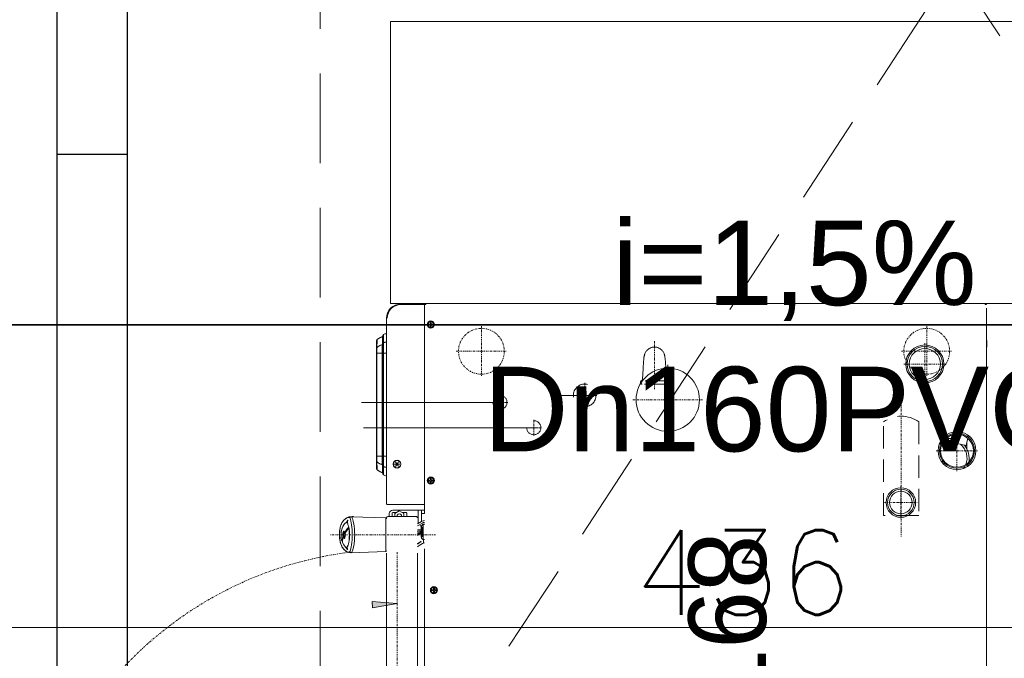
# Model space of a CAD drawing. Header units: millimetres. Extents: x -740 to 33545, y 5178 to 22494.
# Tile 79 of 250: x 9048 to 9187, y 10445 to 10535. Entities that reach past the tile are written whole.
import ezdxf

# ---------------------------------------------------------------- set-up
doc = ezdxf.new("R2010")
doc.units = ezdxf.units.MM
doc.header["$MEASUREMENT"] = 0
for name, pattern in [('DASHDOT2', [0.5, 0.25, -0.125, 0, -0.125]), ('DASHED', [19.05, 12.7, -6.35]), ('DIVIDE2', [0.625, 0.25, -0.125, 0, -0.125, 0, -0.125]), ('HIDDEN2', [4.7625, 3.175, -1.5875])]:
    doc.linetypes.add(name, pattern=pattern)
doc.layers.get('Defpoints').update_dxf_attribs({"color": 252})
for name, color, linetype, lineweight in [('_IS_EKO_KS_opis', 7, 'Continuous', 15), ('_IS_EKO_KS_podposadzkowa', 86, 'Continuous', 35), ('A_wyposaĹĽenie', 252, 'Continuous', 9), ('mebelki', 252, 'Continuous', 9), ('wymiarowanie', 252, 'Continuous', 9)]:
    doc.layers.add(name, color=color, linetype=linetype, lineweight=lineweight)
doc.layers.add('TECHNOLOGIA KUCHNI', color=252, linetype='Continuous')
doc.layers.add('Wymiary mebli mm', color=252, linetype='Continuous')
doc.styles.add('Arial_1', font='arial.ttf')
doc.styles.add('styl2', font='simplex.shx')
doc.dimstyles.new('Skala 1-50', dxfattribs={"dimtxt": 12, "dimasz": 5, "dimexe": 1, "dimexo": 1, "dimgap": 1.5, "dimtad": 1, "dimdec": 1, "dimrnd": 0.5, "dimtxsty": 'styl2', "dimblk": 'ARCHTICK', "dimcen": 5, "dimadec": 0, "dimazin": 0, "dimtfac": 1, "dimtdec": 1, "dimtmove": 1, "dimatfit": 3, "dimldrblk": 'ARCHTICK', "dimfxl": 0, "dimlwd": -1, "dimlwe": -1, "dimarcsym": 0})
doc.dimstyles.new('Wymiary elementĂłw w mm', dxfattribs={"dimscale": 0.5, "dimtxt": 14, "dimasz": 20, "dimexe": 0, "dimexo": 1, "dimgap": 3, "dimtad": 1, "dimdec": 0, "dimlfac": 10, "dimtxsty": 'Standard', "dimblk": 'OBLIQUE', "dimcen": 5, "dimse1": 1, "dimse2": 1, "dimsd1": 1, "dimsd2": 1, "dimclrd": 256, "dimclre": 256, "dimclrt": 252, "dimadec": 0, "dimazin": 0, "dimtfac": 1, "dimtdec": 0, "dimtmove": 0, "dimatfit": 3, "dimldrblk": 'OBLIQUE', "dimfxl": 0, "dimlwd": -1, "dimlwe": -1, "dimarcsym": 0})

# ---------------------------------------------------------------- blocks, each defined once
blk = doc.blocks.new('*D1124')
at = {"layer": 'Defpoints', "color": 0}
for p in [(7617.6, 413.62), (7707.3, 413.62), (7707.3, 403.98)]:
    blk.add_point(p, dxfattribs=at)
at = {"layer": 'Wymiary mebli mm', "color": 252, "insert": (7662.45, 410.98), "char_height": 11, "attachment_point": 5}
blk.add_mtext('897', dxfattribs=at)
blk = doc.blocks.new('_Oblique')
at = {"color": 0, "linetype": 'ByBlock', "lineweight": -2}
blk.add_line((-0.5, -0.5), (0.5, 0.5), dxfattribs=at)
blk = doc.blocks.new('*D1125')
at = {"layer": 'Defpoints', "color": 0}
for p in [(7707.3, 447.67), (7650.96, 362.69), (7700.26, 362.69)]:
    blk.add_point(p, dxfattribs=at)
at = {"layer": 'Wymiary mebli mm', "color": 252, "insert": (7693.26, 405.18), "char_height": 11, "attachment_point": 5, "rotation": 90}
blk.add_mtext('850', dxfattribs=at)
blk = doc.blocks.new('_ArchTick')
at = {"color": 0, "linetype": 'ByBlock', "const_width": 0.15}
blk.add_lwpolyline([(-0.5, -0.5), (0.5, 0.5)], dxfattribs=at)
blk = doc.blocks.new('*D2199')
at = {"layer": 'Defpoints', "color": 0}
for p in [(8932.19, 10460.6), (9368.19, 10460.6), (9368.19, 10449.07)]:
    blk.add_point(p, dxfattribs=at)
at = {"layer": 'wymiarowanie', "color": 0}
for p, q in [((8932.19, 10454.07), (8932.19, 10448.07)), ((9368.19, 10454.07), (9368.19, 10448.07)), ((8932.19, 10449.07), (9368.19, 10449.07))]:
    blk.add_line(p, q, dxfattribs=at)
at = {"layer": 'wymiarowanie', "color": 0, "xscale": 5, "yscale": 5, "zscale": 5, "rotation": 180}
blk.add_blockref('_ArchTick', (8932.19, 10449.07), dxfattribs=at)
at = {"layer": 'wymiarowanie', "color": 0, "xscale": 5, "yscale": 5, "zscale": 5}
blk.add_blockref('_ArchTick', (9368.19, 10449.07), dxfattribs=at)
at = {"layer": 'wymiarowanie', "color": 0, "insert": (9150.19, 10456.87), "char_height": 12, "attachment_point": 5, "style": 'styl2'}
blk.add_mtext('436', dxfattribs=at)
blk = doc.blocks.new('ADWSAFSGDG')
at = {"layer": 'TECHNOLOGIA KUCHNI', "linetype": 'Continuous', "lineweight": 13}
blk.add_hatch(color=8, dxfattribs=at).paths.add_polyline_path([(7660.18, 364.23), (7660.78, 360.75), (7659.87, 360.71)])
at = {"layer": 'TECHNOLOGIA KUCHNI', "color": 8, "linetype": 'Continuous', "lineweight": 13}
for p, q in [((7617.78, 447.67), (7617.6, 447.67)), ((7617.6, 447.67), (7617.6, 409.63)), ((7617.78, 447.85), (7617.78, 447.67)), ((7618.28, 447.85), (7664.14, 447.85)), ((7618.28, 447.85), (7664.14, 447.85)), ((7622.78, 447.85), (7707.12, 447.85)), ((7628.42, 446.56), (7628.18, 446.56)), ((7628.18, 446.56), (7628.18, 446.44)), ((7628.42, 446.44), (7628.18, 446.44)), ((7628.42, 446.8), (7628.42, 446.56)), ((7628.54, 446.8), (7628.42, 446.8)), ((7628.42, 446.44), (7628.42, 446.2)), ((7628.42, 446.2), (7628.54, 446.2)), ((7628.54, 446.56), (7628.54, 446.8)), ((7628.78, 446.56), (7628.54, 446.56)), ((7628.54, 446.44), (7628.78, 446.44)), ((7628.54, 446.2), (7628.54, 446.44)), ((7628.78, 446.44), (7628.78, 446.56)), ((7636.34, 445.26), (7636.55, 445.21)), ((7636.72, 445.18), (7637.77, 444.95)), ((7638.22, 445.06), (7637.24, 445.06)), ((7637.29, 442.8), (7637.77, 444.95)), ((7637.9, 444.86), (7637.72, 444.73)), ((7637.93, 444.88), (7637.75, 444.88)), ((7637.75, 444.86), (7637.89, 444.86)), ((7635.86, 443.12), (7636.08, 443.07)), ((7636.24, 443.04), (7637.29, 442.8)), ((7639.97, 441.64), (7640.1, 441.49)), ((7640.27, 441.9), (7640.4, 441.75)), ((7617.6, 368.3), (7617.6, 439.67)), ((7617.6, 368.8), (7617.6, 413.62)), ((7630.65, 392.11), (7630.65, 386.34)), ((7617.6, 368.8), (7617.6, 390.34)), ((7617.6, 368.8), (7617.6, 390.32)), ((7630.65, 388.59), (7630.65, 386.32)), ((7635.24, 384.23), (7635.24, 359.46)), ((7635.24, 384.23), (7635.24, 359.92)), ((7631.64, 379.43), (7631.64, 359.18)), ((7631.64, 379.43), (7631.64, 359.18)), ((7620.3, 369.09), (7620.3, 368.97)), ((7620.54, 369.09), (7620.3, 369.09)), ((7620.54, 368.97), (7620.3, 368.97)), ((7620.54, 369.32), (7620.54, 369.09)), ((7620.65, 369.32), (7620.54, 369.32)), ((7620.54, 368.97), (7620.54, 368.73)), ((7620.65, 369.09), (7620.65, 369.32)), ((7620.89, 369.09), (7620.65, 369.09)), ((7620.65, 368.73), (7620.65, 368.97)), ((7620.65, 368.97), (7620.89, 368.97)), ((7620.89, 368.97), (7620.89, 369.09)), ((7642.68, 369.09), (7642.44, 369.09)), ((7642.44, 369.09), (7642.44, 368.97)), ((7642.68, 368.97), (7642.44, 368.97)), ((7642.8, 369.32), (7642.68, 369.32)), ((7642.68, 369.32), (7642.68, 369.09)), ((7642.68, 368.97), (7642.68, 368.73)), ((7642.8, 369.09), (7642.8, 369.32)), ((7643.04, 369.09), (7642.8, 369.09)), ((7642.8, 368.97), (7643.04, 368.97)), ((7642.8, 368.73), (7642.8, 368.97)), ((7643.04, 368.97), (7643.04, 369.09)), ((7658.23, 369.52), (7657.99, 369.52)), ((7657.99, 369.52), (7657.99, 369.4)), ((7658.23, 369.4), (7657.99, 369.4)), ((7658.35, 369.76), (7658.23, 369.76)), ((7658.23, 369.76), (7658.23, 369.52)), ((7658.23, 369.4), (7658.23, 369.17)), ((7658.23, 369.17), (7658.35, 369.17)), ((7658.35, 369.52), (7658.35, 369.76)), ((7658.59, 369.52), (7658.35, 369.52)), ((7658.35, 369.4), (7658.59, 369.4)), ((7658.35, 369.17), (7658.35, 369.4)), ((7658.59, 369.4), (7658.59, 369.52)), ((7617.6, 368.3), (7617.78, 368.3)), ((7617.7, 364.73), (7617.7, 368.12)), ((7617.78, 368.12), (7617.7, 368.12)), ((7617.78, 368.11), (7617.7, 368.11)), ((7617.78, 368.3), (7617.78, 368.12)), ((7647.43, 368.12), (7617.78, 368.12)), ((7617.78, 368.11), (7617.78, 368.12)), ((7646.13, 368.11), (7617.78, 368.11)), ((7617.78, 364.77), (7617.78, 368.11)), ((7618.98, 368.12), (7618.98, 368.11)), ((7620.54, 368.73), (7620.65, 368.73)), ((7642.68, 368.73), (7642.8, 368.73)), ((7646.13, 368.11), (7646.13, 368.12)), ((7646.13, 362.91), (7646.13, 368.11)), ((7646.93, 368.12), (7646.93, 367.72)), ((7648.55, 367.72), (7646.93, 367.72)), ((7646.93, 363.63), (7646.93, 367.72)), ((7647.43, 368.12), (7647.43, 367.72)), ((7648.89, 367.12), (7648.55, 367.72)), ((7649.18, 367.12), (7648.76, 367.84)), ((7648.96, 367.92), (7648.96, 368.12)), ((7651.09, 367.92), (7648.96, 367.92)), ((7648.99, 367.45), (7649.36, 367.67)), ((7649.38, 367.85), (7649.39, 367.86)), ((7649.4, 367.87), (7650.65, 367.87)), ((7649.4, 367.87), (7649.4, 367.82)), ((7649.55, 367.65), (7649.55, 367.64)), ((7649.76, 367.63), (7649.68, 367.64)), ((7649.74, 367.63), (7649.74, 367.12)), ((7649.89, 367.63), (7649.9, 367.63)), ((7649.89, 367.63), (7649.9, 367.63)), ((7649.89, 367.63), (7649.89, 367.12)), ((7649.9, 367.63), (7649.9, 367.27)), ((7650.15, 367.63), (7650.05, 367.63)), ((7650.05, 367.63), (7650.05, 367.53)), ((7650.05, 367.53), (7650.16, 367.53)), ((7650.23, 367.65), (7650.12, 367.64)), ((7650.15, 367.63), (7650.29, 367.63)), ((7650.15, 367.63), (7650.15, 367.12)), ((7650.25, 367.56), (7650.25, 367.52)), ((7650.25, 367.52), (7650.25, 367.55)), ((7650.25, 367.12), (7650.25, 367.52)), ((7650.29, 367.63), (7650.33, 367.63)), ((7650.34, 367.62), (7650.35, 367.62)), ((7650.35, 367.62), (7650.42, 367.63)), ((7650.35, 367.62), (7650.35, 367.62)), ((7650.37, 367.63), (7650.39, 367.63)), ((7650.38, 367.73), (7650.46, 367.73)), ((7650.39, 367.63), (7650.42, 367.63)), ((7650.43, 367.63), (7650.49, 367.63)), ((7650.48, 367.63), (7650.5, 367.63)), ((7650.65, 367.75), (7650.65, 367.87)), ((7651.09, 367.92), (7651.09, 368.12)), ((7651.09, 368), (7651.61, 367.97)), ((7651.09, 367.89), (7651.09, 367.92)), ((7651.09, 367.89), (7651.09, 367.89)), ((7651.36, 367.6), (7651.4, 367.63)), ((7651.7, 367.12), (7651.36, 367.6)), ((7651.75, 367.12), (7651.4, 367.63)), ((7651.51, 367.46), (7651.48, 367.44)), ((7701.2, 368.12), (7652.43, 368.12)), ((7648.83, 367.22), (7646.93, 367.22)), ((7647.83, 364.23), (7647.83, 366.92)), ((7647.91, 367.08), (7647.93, 367.09)), ((7647.93, 367.09), (7647.95, 367.1)), ((7647.94, 367.1), (7647.96, 367.11)), ((7647.96, 367.11), (7647.98, 367.11)), ((7647.98, 367.11), (7648, 367.12)), ((7648, 367.12), (7648.02, 367.12)), ((7648.02, 367.12), (7648.04, 367.12)), ((7702.21, 367.12), (7653.03, 367.12)), ((7640.41, 364.63), (7640.41, 364.63)), ((7640.41, 364.23), (7640.41, 364.63)), ((7640.41, 364.63), (7640.41, 364.23)), ((7647.41, 365.2), (7647.03, 364.55)), ((7647.28, 365.52), (7647.28, 364.98)), ((7647.83, 365.62), (7647.38, 365.62)), ((7647.83, 365.2), (7647.41, 365.2)), ((7640.41, 364.23), (7640.07, 364.43)), ((7640.07, 364.43), (7640.41, 364.23)), ((7640.07, 364.43), (7640.07, 364.43)), ((7640.07, 364.03), (7640.41, 364.23)), ((7640.41, 364.23), (7640.07, 364.03)), ((7640.07, 364.03), (7640.07, 364.03)), ((7640.16, 364.37), (7640.66, 364.08)), ((7640.16, 364.08), (7640.66, 364.37)), ((7640.41, 363.94), (7640.41, 364.51)), ((7640.41, 364.23), (7640.76, 364.43)), ((7640.76, 364.43), (7640.41, 364.23)), ((7640.76, 364.03), (7640.41, 364.23)), ((7640.41, 364.23), (7640.76, 364.03)), ((7640.41, 363.83), (7640.41, 364.23)), ((7640.41, 364.23), (7640.41, 363.83)), ((7640.41, 363.83), (7640.41, 363.83)), ((7640.76, 364.43), (7640.76, 364.43)), ((7640.76, 364.03), (7640.76, 364.03)), ((7647.03, 364.55), (7647.41, 363.9)), ((7647.28, 364.12), (7647.28, 363.63)), ((7647.38, 363.53), (7647.83, 363.53)), ((7647.83, 363.9), (7647.41, 363.9)), ((7647.83, 362.93), (7647.83, 364.23)), ((7645.96, 362.73), (7619.7, 362.73)), ((7621.22, 362.73), (7621.17, 362.68)), ((7622, 362.29), (7641.94, 362.29)), ((7622.09, 362.23), (7641.85, 362.23)), ((7623.51, 362.14), (7623.48, 362.14)), ((7623.78, 362.14), (7623.51, 362.14)), ((7624.5, 362.14), (7623.78, 362.14)), ((7624.67, 361.36), (7624.67, 362.73)), ((7639.27, 361.33), (7639.27, 362.73)), ((7640.46, 362.14), (7640.26, 362.14)), ((7647.83, 363.13), (7647.43, 363.13)), ((7648.03, 362.63), (7647.88, 357.71)), ((7647.94, 362.85), (7647.94, 362.85)), ((7647.96, 362.81), (7647.96, 362.81)), ((7647.97, 362.8), (7647.97, 362.8)), ((7647.97, 362.78), (7647.97, 362.78)), ((7647.98, 362.77), (7647.98, 362.77)), ((7647.99, 362.76), (7647.99, 362.76)), ((7648, 362.75), (7648, 362.75)), ((7648.03, 362.63), (7652.82, 362.63)), ((7648.16, 362.73), (7648.13, 362.73)), ((7652.97, 357.71), (7652.82, 362.63)), ((7703.37, 362.73), (7653.03, 362.73)), ((7641.07, 361.33), (7622.86, 361.33)), ((7623.47, 361.38), (7623.28, 361.39)), ((7624.05, 361.36), (7623.99, 361.36)), ((7624.15, 361.36), (7624.05, 361.36)), ((7624.29, 361.36), (7624.15, 361.36)), ((7624.44, 361.36), (7624.29, 361.36)), ((7624.67, 361.36), (7624.44, 361.36)), ((7639.27, 361.36), (7624.67, 361.36)), ((7624.67, 361.36), (7624.67, 361.33)), ((7639.7, 361.36), (7639.55, 361.36)), ((7639.82, 361.36), (7639.7, 361.36)), ((7639.92, 361.36), (7639.82, 361.36)), ((7639.97, 361.36), (7639.92, 361.36)), ((7640, 361.36), (7639.97, 361.36)), ((7640, 361.36), (7640, 361.36)), ((7640.82, 361.39), (7640.66, 361.39)), ((7647.88, 357.71), (7647.88, 357.66)), ((7652.97, 357.66), (7652.97, 357.71)), ((7647.97, 357.2), (7648.03, 357.08)), ((7648.06, 357.04), (7648.02, 357.12)), ((7648.03, 357.08), (7648.06, 357.04)), ((7648.03, 357.08), (7648.05, 357.05)), ((7648.03, 357.08), (7648.03, 357.08)), ((7648.05, 357.05), (7648.07, 357.02)), ((7648.07, 357.02), (7648.06, 357.04)), ((7648.31, 356.74), (7648.06, 357.04)), ((7648.35, 357.21), (7648.34, 357.24)), ((7648.34, 357.24), (7648.35, 357.21)), ((7648.59, 357.09), (7648.71, 357.03)), ((7648.71, 357.03), (7648.71, 357.03)), ((7649.34, 357.4), (7649.34, 357.37)), ((7649.34, 357.37), (7649.34, 357.4)), ((7649.7, 357.42), (7649.47, 357.39)), ((7649.47, 357.39), (7649.47, 357.42)), ((7649.47, 357.39), (7649.47, 357.42)), ((7650.01, 356.89), (7650.33, 356.72)), ((7650.33, 356.69), (7650.33, 356.72)), ((7650.42, 356.58), (7650.42, 356.53)), ((7650.54, 356.69), (7650.53, 356.72)), ((7650.54, 356.69), (7650.54, 356.72)), ((7650.68, 356.55), (7650.68, 356.58)), ((7650.96, 356.72), (7650.95, 356.76)), ((7650.96, 356.72), (7650.96, 356.72)), ((7651.19, 356.51), (7651.53, 356.5)), ((7651.4, 356.44), (7651.4, 356.47)), ((7652.16, 357.07), (7652.16, 357.04)), ((7652.41, 357.19), (7652.52, 357.25)), ((7652.52, 357.25), (7652.52, 357.22)), ((7652.78, 357.02), (7652.79, 357.04)), ((7652.78, 357.02), (7652.8, 357.04)), ((7652.79, 357.04), (7652.83, 357.12)), ((7652.81, 357.08), (7652.79, 357.04)), ((7652.8, 357.04), (7652.81, 357.08)), ((7652.82, 357.08), (7652.81, 357.08))]:
    blk.add_line(p, q, dxfattribs=at)
at = {"layer": 'TECHNOLOGIA KUCHNI', "color": 8, "linetype": 'DIVIDE2', "lineweight": 13}
blk.add_line((7707.3, 447.85), (7622.6, 447.85), dxfattribs=at)
at = {"layer": 'TECHNOLOGIA KUCHNI', "color": 8, "linetype": 'DASHDOT2', "lineweight": 13}
for p, q in [((7638.5, 440.7), (7638.5, 446.62)), ((7624.39, 435.79), (7624.39, 442.94)), ((7635.54, 443.66), (7641.47, 443.66)), ((7626.2, 436.13), (7626.2, 442.07)), ((7620.82, 439.37), (7627.97, 439.37)), ((7623.23, 439.1), (7629.17, 439.1)), ((7645.85, 433.39), (7645.85, 438.01)), ((7631.37, 435.75), (7650.67, 435.75)), ((7643.54, 435.7), (7648.16, 435.7)), ((7631.27, 397.7), (7631.27, 407.57)), ((7626.33, 402.64), (7636.21, 402.64)), ((7629.79, 400.75), (7622.89, 400.75)), ((7630.65, 389.09), (7630.65, 392.61)), ((7628.89, 390.85), (7632.41, 390.85)), ((7635.24, 382.53), (7635.24, 384.73)), ((7635.24, 383.08), (7635.24, 384.18)), ((7634.14, 383.63), (7636.34, 383.63)), ((7634.69, 383.63), (7635.79, 383.63)), ((7631.64, 377.73), (7631.64, 379.93)), ((7624.39, 372.62), (7624.39, 379.77)), ((7630.54, 378.83), (7632.74, 378.83)), ((7631.2, 378.83), (7632.08, 378.83)), ((7631.64, 378.39), (7631.64, 379.27)), ((7620.82, 376.2), (7627.97, 376.2)), ((7650.42, 369.68), (7650.42, 354.78)), ((7704.75, 364.23), (7652.83, 364.23))]:
    blk.add_line(p, q, dxfattribs=at)
at = {"layer": 'TECHNOLOGIA KUCHNI', "color": 8, "linetype": 'HIDDEN2', "lineweight": 13}
for p, q in [((7634.4, 438.25), (7647.7, 438.25)), ((7647.7, 438.25), (7647.7, 433.25)), ((7647.7, 433.25), (7634.4, 433.25)), ((7626.44, 402.34), (7626.44, 402.34)), ((7628.39, 402.46), (7626.85, 402.36)), ((7628.57, 402.59), (7628.57, 398.91)), ((7629.05, 402.5), (7629.05, 399)), ((7626.44, 399.16), (7626.44, 399.16))]:
    blk.add_line(p, q, dxfattribs=at)
at = {"layer": 'TECHNOLOGIA KUCHNI', "color": 8, "linetype": 'Continuous', "lineweight": 13}
for points in [[(7623.96, 447.85), (7623.77, 447.88), (7623.56, 447.9), (7623.35, 447.91), (7623.14, 447.9), (7622.94, 447.88), (7622.73, 447.85), (7622.7, 447.85)], [(7648.71, 368.12), (7648.71, 368.07), (7648.71, 368.02), (7648.71, 367.98), (7648.72, 367.93), (7648.74, 367.89), (7648.76, 367.84)], [(7648.96, 367.92), (7648.97, 367.87), (7649, 367.82), (7649.05, 367.78), (7649.1, 367.74), (7649.17, 367.72), (7649.24, 367.7), (7649.31, 367.68), (7649.39, 367.66), (7649.47, 367.65), (7649.55, 367.64)], [(7649.36, 367.79), (7649.36, 367.8), (7649.36, 367.82), (7649.37, 367.83)], [(7649.38, 367.75), (7649.37, 367.77), (7649.36, 367.78), (7649.36, 367.79)], [(7649.37, 367.83), (7649.37, 367.84), (7649.38, 367.84), (7649.38, 367.85)], [(7649.44, 367.72), (7649.42, 367.73), (7649.39, 367.74), (7649.38, 367.75)], [(7649.39, 367.86), (7649.4, 367.86), (7649.4, 367.86), (7649.4, 367.87)], [(7649.4, 367.82), (7649.41, 367.8), (7649.45, 367.78), (7649.5, 367.77)], [(7649.56, 367.68), (7649.51, 367.69), (7649.47, 367.7), (7649.44, 367.72)], [(7649.5, 367.77), (7649.54, 367.76), (7649.61, 367.75), (7649.69, 367.74), (7649.76, 367.73)], [(7649.61, 367.64), (7649.56, 367.64), (7649.55, 367.65), (7649.55, 367.65)], [(7649.72, 367.66), (7649.66, 367.66), (7649.61, 367.67), (7649.56, 367.68)], [(7649.68, 367.64), (7649.65, 367.64), (7649.61, 367.64)], [(7649.72, 367.66), (7649.78, 367.64), (7649.83, 367.63), (7649.89, 367.63)], [(7649.75, 367.65), (7649.74, 367.65), (7649.73, 367.66), (7649.72, 367.66)], [(7650.01, 367.64), (7649.97, 367.64), (7649.92, 367.64), (7649.87, 367.65), (7649.81, 367.65), (7649.75, 367.65)], [(7649.76, 367.73), (7649.78, 367.73), (7649.8, 367.73), (7649.82, 367.73)], [(7649.9, 367.63), (7649.85, 367.63), (7649.81, 367.63), (7649.76, 367.63)], [(7649.82, 367.73), (7649.84, 367.73), (7649.86, 367.73), (7649.88, 367.73)], [(7649.88, 367.73), (7649.93, 367.74), (7649.95, 367.74)], [(7649.89, 367.63), (7649.92, 367.63), (7649.95, 367.63), (7649.97, 367.63)], [(7650.05, 367.53), (7649.99, 367.53), (7649.94, 367.53), (7649.9, 367.53)], [(7649.95, 367.74), (7649.97, 367.74), (7649.99, 367.74), (7650.01, 367.74)], [(7649.97, 367.63), (7650, 367.63), (7650.05, 367.63)], [(7650.01, 367.74), (7650.03, 367.74), (7650.04, 367.74), (7650.06, 367.74)], [(7650.05, 367.63), (7650.04, 367.63), (7650.02, 367.64), (7650.01, 367.64)], [(7650.12, 367.64), (7650.08, 367.64), (7650.05, 367.64), (7650.01, 367.64)], [(7650.06, 367.74), (7650.09, 367.74), (7650.12, 367.74), (7650.16, 367.73)], [(7650.16, 367.73), (7650.17, 367.73), (7650.19, 367.73), (7650.2, 367.73)], [(7650.17, 367.63), (7650.17, 367.62), (7650.16, 367.61), (7650.16, 367.59), (7650.16, 367.56), (7650.16, 367.53)], [(7650.25, 367.52), (7650.24, 367.53), (7650.23, 367.53), (7650.21, 367.53), (7650.16, 367.53)], [(7650.17, 367.63), (7650.19, 367.63), (7650.21, 367.64), (7650.23, 367.65)], [(7650.2, 367.73), (7650.26, 367.73), (7650.32, 367.73), (7650.38, 367.73)], [(7650.43, 367.65), (7650.36, 367.65), (7650.29, 367.65), (7650.23, 367.65)], [(7650.25, 367.55), (7650.26, 367.58), (7650.28, 367.6), (7650.31, 367.62), (7650.34, 367.62)], [(7650.34, 367.62), (7650.31, 367.62), (7650.29, 367.61), (7650.26, 367.58), (7650.25, 367.56)], [(7650.29, 367.61), (7650.32, 367.53), (7650.43, 367.3)], [(7650.33, 367.63), (7650.34, 367.63), (7650.34, 367.62), (7650.34, 367.62)], [(7650.34, 367.62), (7650.34, 367.62), (7650.34, 367.62), (7650.34, 367.62)], [(7650.42, 367.63), (7650.44, 367.63), (7650.48, 367.63)], [(7650.51, 367.66), (7650.48, 367.66), (7650.46, 367.65), (7650.43, 367.65)], [(7650.46, 367.73), (7650.52, 367.73), (7650.58, 367.73), (7650.62, 367.73)], [(7650.5, 367.63), (7650.56, 367.64), (7650.62, 367.65), (7650.67, 367.66), (7650.73, 367.66), (7650.78, 367.68), (7650.82, 367.69), (7650.86, 367.7), (7650.89, 367.71), (7650.92, 367.72), (7650.94, 367.73), (7650.97, 367.74), (7650.99, 367.75), (7651, 367.76), (7651.02, 367.78), (7651.03, 367.79), (7651.04, 367.8), (7651.06, 367.81), (7651.06, 367.82), (7651.07, 367.84), (7651.08, 367.85), (7651.08, 367.86), (7651.09, 367.88), (7651.09, 367.89), (7651.09, 367.91), (7651.09, 367.92)], [(7650.58, 367.67), (7650.56, 367.66), (7650.54, 367.66), (7650.51, 367.66)], [(7650.53, 367.64), (7650.62, 367.65), (7650.71, 367.66), (7650.78, 367.68), (7650.84, 367.69), (7650.9, 367.71), (7650.95, 367.73), (7650.98, 367.75), (7651.02, 367.78), (7651.04, 367.8), (7651.06, 367.82), (7651.08, 367.84), (7651.09, 367.87), (7651.09, 367.89)], [(7650.7, 367.7), (7650.69, 367.69), (7650.64, 367.68), (7650.58, 367.67)], [(7650.62, 367.73), (7650.63, 367.74), (7650.65, 367.74), (7650.65, 367.75)], [(7650.65, 367.87), (7650.65, 367.84), (7650.66, 367.82)], [(7650.65, 367.75), (7650.65, 367.73), (7650.66, 367.71), (7650.68, 367.7), (7650.7, 367.7)], [(7650.66, 367.82), (7650.66, 367.81), (7650.67, 367.79)], [(7650.67, 367.79), (7650.67, 367.77), (7650.68, 367.76), (7650.69, 367.73)], [(7650.69, 367.73), (7650.7, 367.72), (7650.7, 367.7)], [(7650.25, 367.19), (7650.28, 367.21), (7650.35, 367.25), (7650.43, 367.3)], [(7650.43, 367.3), (7650.47, 367.2), (7650.51, 367.12)], [(7622.22, 362.23), (7622.23, 362.23), (7622.25, 362.23), (7622.26, 362.22), (7622.27, 362.22), (7622.28, 362.21), (7622.29, 362.2), (7622.3, 362.19), (7622.31, 362.18), (7622.31, 362.17), (7622.31, 362.17)], [(7623.48, 362.14), (7623.39, 362.15), (7623.3, 362.15), (7623.21, 362.15), (7623.11, 362.16), (7623, 362.16), (7622.89, 362.16), (7622.78, 362.17), (7622.67, 362.17), (7622.56, 362.17), (7622.47, 362.17), (7622.39, 362.17), (7622.34, 362.17), (7622.31, 362.17), (7622.31, 362.17)], [(7622.31, 362.17), (7622.32, 362.16), (7622.33, 362.13), (7622.33, 362.11), (7622.34, 362.08), (7622.36, 362.06), (7622.37, 362.03), (7622.38, 362), (7622.39, 361.98), (7622.4, 361.95), (7622.42, 361.92), (7622.43, 361.89), (7622.44, 361.87), (7622.46, 361.84), (7622.47, 361.81), (7622.49, 361.78), (7622.5, 361.76), (7622.52, 361.73), (7622.53, 361.7), (7622.55, 361.67), (7622.57, 361.64), (7622.59, 361.61), (7622.61, 361.57), (7622.63, 361.54), (7622.65, 361.51), (7622.67, 361.48), (7622.7, 361.45), (7622.72, 361.43), (7622.74, 361.4), (7622.74, 361.39)], [(7623.18, 362.29), (7623.15, 362.36), (7623.13, 362.43), (7623.11, 362.5), (7623.09, 362.58), (7623.08, 362.65), (7623.08, 362.73)], [(7623.18, 362.29), (7623.19, 362.28), (7623.2, 362.26), (7623.21, 362.25), (7623.22, 362.25), (7623.23, 362.24), (7623.24, 362.24), (7623.26, 362.23), (7623.27, 362.23)], [(7623.38, 362.23), (7623.39, 362.23), (7623.41, 362.23), (7623.42, 362.22), (7623.43, 362.22), (7623.44, 362.21), (7623.45, 362.21), (7623.46, 362.2), (7623.46, 362.19), (7623.47, 362.18), (7623.48, 362.16), (7623.48, 362.15), (7623.48, 362.14)], [(7623.93, 361.36), (7623.88, 361.4), (7623.82, 361.45), (7623.77, 361.5), (7623.72, 361.55), (7623.68, 361.61), (7623.64, 361.67), (7623.6, 361.73), (7623.57, 361.79), (7623.54, 361.86), (7623.52, 361.93), (7623.5, 362), (7623.49, 362.07), (7623.48, 362.14)], [(7640.26, 362.14), (7639.6, 362.14), (7639.52, 362.14), (7639.44, 362.14), (7639.35, 362.14), (7624.5, 362.14)], [(7640.46, 362.14), (7640.45, 362.07), (7640.43, 362), (7640.42, 361.93), (7640.39, 361.86), (7640.37, 361.79), (7640.33, 361.73), (7640.3, 361.67), (7640.26, 361.61), (7640.21, 361.55), (7640.17, 361.5), (7640.12, 361.45), (7640.06, 361.4), (7640, 361.36)], [(7640.55, 362.23), (7640.54, 362.23), (7640.53, 362.23), (7640.52, 362.22), (7640.51, 362.22), (7640.5, 362.21), (7640.49, 362.21), (7640.48, 362.2), (7640.47, 362.19), (7640.47, 362.18), (7640.46, 362.16), (7640.46, 362.15), (7640.46, 362.14)], [(7641.62, 362.17), (7641.62, 362.17), (7641.6, 362.17), (7641.55, 362.17), (7641.47, 362.17), (7641.38, 362.17), (7641.27, 362.17), (7641.16, 362.17), (7641.05, 362.16), (7640.94, 362.16), (7640.83, 362.16), (7640.73, 362.15), (7640.64, 362.15), (7640.55, 362.15), (7640.46, 362.14)], [(7640.75, 362.29), (7640.75, 362.28), (7640.74, 362.26), (7640.73, 362.25), (7640.72, 362.25), (7640.7, 362.24), (7640.69, 362.24), (7640.68, 362.23), (7640.66, 362.23)], [(7640.75, 362.29), (7640.78, 362.36), (7640.81, 362.43), (7640.83, 362.5), (7640.85, 362.58), (7640.85, 362.65), (7640.86, 362.73)], [(7641.19, 361.39), (7641.2, 361.4), (7641.22, 361.43), (7641.24, 361.45), (7641.26, 361.48), (7641.28, 361.51), (7641.3, 361.54), (7641.32, 361.57), (7641.34, 361.61), (7641.36, 361.64), (7641.38, 361.67), (7641.4, 361.7), (7641.42, 361.73), (7641.44, 361.76), (7641.45, 361.78), (7641.47, 361.81), (7641.48, 361.84), (7641.49, 361.87), (7641.51, 361.89), (7641.52, 361.92), (7641.53, 361.95), (7641.55, 361.98), (7641.56, 362), (7641.57, 362.03), (7641.58, 362.06), (7641.59, 362.08), (7641.6, 362.11), (7641.61, 362.13), (7641.62, 362.16), (7641.62, 362.17)], [(7641.62, 362.17), (7641.63, 362.17), (7641.63, 362.18), (7641.64, 362.19), (7641.65, 362.2), (7641.66, 362.21), (7641.67, 362.22), (7641.68, 362.22), (7641.69, 362.23), (7641.7, 362.23), (7641.72, 362.23)], [(7623.28, 361.39), (7623.12, 361.39), (7622.98, 361.39), (7622.88, 361.4), (7622.8, 361.39), (7622.76, 361.39), (7622.74, 361.39)], [(7623.93, 361.36), (7623.69, 361.37), (7623.47, 361.38)], [(7623.99, 361.36), (7623.95, 361.36), (7623.94, 361.36), (7623.93, 361.36)], [(7624.02, 361.33), (7624, 361.33), (7623.98, 361.34), (7623.96, 361.34), (7623.95, 361.35), (7623.93, 361.36)], [(7624.67, 361.33), (7624.67, 361.33), (7624.67, 361.34), (7624.67, 361.34), (7624.67, 361.36)], [(7639.55, 361.36), (7639.33, 361.36), (7639.27, 361.36)], [(7639.92, 361.33), (7639.94, 361.33), (7639.96, 361.34), (7639.97, 361.34), (7639.99, 361.35), (7640, 361.36)], [(7640.66, 361.39), (7640.47, 361.38), (7640.25, 361.37), (7640, 361.36)], [(7641.19, 361.39), (7641.18, 361.39), (7641.13, 361.39), (7641.06, 361.4), (7640.95, 361.39), (7640.82, 361.39)], [(7647.88, 357.73), (7647.94, 357.8), (7648.07, 357.87), (7648.27, 357.95), (7648.53, 358.02), (7648.85, 358.09), (7649.21, 358.14), (7649.6, 358.18), (7650.02, 358.21), (7650.42, 358.22)], [(7647.88, 357.71), (7647.88, 357.71), (7647.88, 357.72), (7647.88, 357.73)], [(7647.88, 357.73), (7647.9, 357.65), (7647.92, 357.58), (7647.95, 357.52), (7648, 357.48)], [(7647.99, 357.47), (7647.95, 357.51), (7647.91, 357.56), (7647.89, 357.63), (7647.88, 357.71)], [(7647.88, 357.66), (7647.9, 357.39), (7647.97, 357.2)], [(7650.42, 357.88), (7650.06, 357.87), (7649.7, 357.85), (7649.36, 357.81), (7649.03, 357.78), (7648.73, 357.73), (7648.47, 357.68), (7648.24, 357.62), (7648.08, 357.56), (7648, 357.48)], [(7650.42, 358.22), (7650.84, 358.21), (7651.25, 358.18), (7651.64, 358.14), (7652.01, 358.09), (7652.32, 358.02), (7652.58, 357.95), (7652.78, 357.87), (7652.91, 357.8), (7652.96, 357.73)], [(7652.85, 357.48), (7652.77, 357.56), (7652.61, 357.62), (7652.39, 357.68), (7652.13, 357.73), (7651.84, 357.77), (7651.51, 357.81), (7651.16, 357.85), (7650.8, 357.87), (7650.42, 357.88)], [(7652.82, 357.08), (7652.88, 357.2), (7652.95, 357.39), (7652.97, 357.66)], [(7652.85, 357.48), (7652.89, 357.52), (7652.93, 357.58), (7652.95, 357.65), (7652.96, 357.73)], [(7652.86, 357.47), (7652.91, 357.52), (7652.95, 357.6), (7652.97, 357.71)], [(7652.96, 357.73), (7652.97, 357.72), (7652.97, 357.71), (7652.97, 357.71)], [(7648.02, 357.12), (7647.99, 357.2), (7647.98, 357.31), (7647.99, 357.47)], [(7648, 357.48), (7648, 357.48), (7647.99, 357.47), (7647.99, 357.47)], [(7648.07, 357.02), (7648.11, 356.96), (7648.2, 356.85), (7648.3, 356.74), (7648.42, 356.63), (7648.56, 356.52), (7648.72, 356.42), (7648.87, 356.34), (7649.03, 356.28), (7649.19, 356.22), (7649.34, 356.18), (7649.48, 356.14), (7649.61, 356.12), (7649.74, 356.09), (7649.88, 356.08), (7650.01, 356.06), (7650.16, 356.05), (7650.31, 356.05), (7650.42, 356.04)], [(7650.42, 356.08), (7649.86, 356.11), (7649.36, 356.18), (7648.94, 356.32), (7648.59, 356.5), (7648.31, 356.74)], [(7648.34, 357.24), (7648.64, 357.22), (7648.98, 357.27), (7649.34, 357.4)], [(7649.34, 357.37), (7648.98, 357.24), (7648.65, 357.19), (7648.35, 357.21)], [(7648.35, 357.21), (7648.46, 357.15), (7648.59, 357.09)], [(7648.71, 357.03), (7648.75, 356.92), (7648.85, 356.79), (7649.02, 356.66), (7649.24, 356.54), (7649.5, 356.43), (7649.8, 356.35), (7650.11, 356.3), (7650.42, 356.28)], [(7649.34, 357.4), (7649.68, 357.12), (7650.01, 356.89)], [(7649.34, 357.4), (7649.34, 357.4), (7649.34, 357.4), (7649.34, 357.4)], [(7650.33, 356.69), (7650.02, 356.86), (7649.69, 357.08), (7649.34, 357.37)], [(7649.47, 357.42), (7649.7, 357.45), (7649.93, 357.48), (7650.18, 357.49), (7650.42, 357.5)], [(7649.47, 357.42), (7649.47, 357.42), (7649.47, 357.42), (7649.47, 357.42)], [(7649.47, 357.39), (7649.72, 357.18), (7649.96, 357.01), (7650.19, 356.86)], [(7650.42, 357.47), (7650.18, 357.46), (7649.93, 357.45), (7649.7, 357.42)], [(7649.91, 356.72), (7650.02, 356.71), (7650.12, 356.7), (7650.23, 356.69), (7650.33, 356.69)], [(7650.42, 356.53), (7650.32, 356.53), (7650.23, 356.54), (7650.14, 356.56), (7650.06, 356.59), (7650, 356.61), (7649.95, 356.65), (7649.92, 356.68), (7649.91, 356.72)], [(7649.95, 356.68), (7649.92, 356.71), (7649.92, 356.72)], [(7650.42, 356.56), (7650.32, 356.56), (7650.22, 356.58), (7650.13, 356.59), (7650.06, 356.62), (7649.99, 356.65), (7649.95, 356.68)], [(7650.19, 356.86), (7650.25, 356.87), (7650.31, 356.87), (7650.36, 356.88), (7650.42, 356.88)], [(7650.42, 357.5), (7650.71, 357.49), (7650.99, 357.48), (7651.25, 357.45), (7651.5, 357.41), (7651.71, 357.36), (7651.9, 357.31), (7652.04, 357.24), (7652.13, 357.16), (7652.16, 357.07)], [(7652.16, 357.04), (7652.13, 357.13), (7652.04, 357.21), (7651.9, 357.28), (7651.72, 357.33), (7651.5, 357.38), (7651.25, 357.42), (7650.99, 357.44), (7650.71, 357.46), (7650.42, 357.47)], [(7652.79, 357.04), (7652.57, 356.77), (7652.32, 356.55), (7652.05, 356.38), (7651.72, 356.25), (7651.34, 356.15), (7650.91, 356.1), (7650.42, 356.08)], [(7650.42, 356.04), (7650.53, 356.05), (7650.68, 356.05), (7650.82, 356.06), (7650.96, 356.07), (7651.09, 356.09), (7651.22, 356.11), (7651.35, 356.14), (7651.48, 356.17), (7651.63, 356.21), (7651.78, 356.26), (7651.96, 356.33), (7652.13, 356.42), (7652.29, 356.53), (7652.43, 356.64), (7652.55, 356.75), (7652.65, 356.86), (7652.73, 356.96), (7652.78, 357.02)], [(7650.95, 356.76), (7650.91, 356.79), (7650.86, 356.82), (7650.8, 356.84), (7650.72, 356.86), (7650.63, 356.87), (7650.53, 356.88), (7650.42, 356.88)], [(7650.68, 356.58), (7650.62, 356.57), (7650.56, 356.56), (7650.49, 356.56), (7650.42, 356.56)], [(7650.68, 356.55), (7650.62, 356.54), (7650.56, 356.53), (7650.49, 356.53), (7650.42, 356.53)], [(7650.42, 356.28), (7650.68, 356.29), (7650.93, 356.32), (7651.17, 356.37), (7651.4, 356.44)], [(7650.54, 356.72), (7650.53, 356.72), (7650.53, 356.72), (7650.53, 356.72)], [(7650.95, 356.75), (7650.85, 356.74), (7650.75, 356.73), (7650.64, 356.72), (7650.54, 356.72)], [(7650.54, 356.69), (7650.64, 356.69), (7650.75, 356.7), (7650.85, 356.71), (7650.96, 356.72)], [(7650.54, 356.69), (7650.85, 356.58), (7651.19, 356.51)], [(7650.68, 356.58), (7650.91, 356.53), (7651.15, 356.49), (7651.4, 356.47)], [(7651.4, 356.44), (7651.15, 356.46), (7650.91, 356.5), (7650.68, 356.55)], [(7651.53, 356.5), (7651.86, 356.7), (7652.2, 356.94), (7652.52, 357.22)], [(7652.52, 357.22), (7652.41, 357.16), (7652.28, 357.1), (7652.16, 357.04)], [(7652.16, 357.07), (7652.29, 357.13), (7652.41, 357.19)], [(7652.52, 357.25), (7652.52, 357.25), (7652.52, 357.25), (7652.52, 357.25)], [(7652.83, 357.12), (7652.86, 357.2), (7652.87, 357.31), (7652.86, 357.47)], [(7652.86, 357.47), (7652.86, 357.47), (7652.85, 357.48), (7652.85, 357.48)]]:
    blk.add_lwpolyline(points, dxfattribs=at)
at = {"layer": 'TECHNOLOGIA KUCHNI', "color": 8, "linetype": 'HIDDEN2', "lineweight": 13}
for points in [[(7626.85, 402.36), (7626.71, 402.35), (7626.57, 402.34), (7626.43, 402.34), (7626.31, 402.33), (7626.18, 402.32), (7626.07, 402.31), (7625.96, 402.3), (7625.86, 402.3), (7625.76, 402.29), (7625.67, 402.28), (7625.58, 402.27), (7625.5, 402.26), (7625.43, 402.26), (7625.36, 402.25), (7625.29, 402.24), (7625.23, 402.23), (7625.17, 402.22), (7625.11, 402.21), (7625.05, 402.2), (7624.98, 402.19), (7624.92, 402.17), (7624.86, 402.16), (7624.79, 402.13), (7624.71, 402.1), (7624.63, 402.07), (7624.54, 402.02), (7624.45, 401.96), (7624.36, 401.9), (7624.27, 401.82), (7624.18, 401.73), (7624.09, 401.62), (7624.01, 401.5), (7623.94, 401.37), (7623.88, 401.22), (7623.83, 401.06), (7623.81, 400.9), (7623.8, 400.75)], [(7623.8, 400.75), (7623.81, 400.6), (7623.83, 400.44), (7623.88, 400.28), (7623.94, 400.13), (7624.01, 400), (7624.09, 399.88), (7624.18, 399.77), (7624.27, 399.68), (7624.36, 399.6), (7624.45, 399.53), (7624.54, 399.48), (7624.63, 399.43), (7624.71, 399.39), (7624.79, 399.36), (7624.86, 399.34), (7624.92, 399.32), (7624.98, 399.31), (7625.04, 399.29), (7625.11, 399.28), (7625.17, 399.27), (7625.23, 399.26), (7625.29, 399.26), (7625.36, 399.25), (7625.43, 399.24), (7625.5, 399.23), (7625.58, 399.22), (7625.67, 399.22), (7625.76, 399.21), (7625.86, 399.2), (7625.96, 399.19), (7626.07, 399.19), (7626.18, 399.18), (7626.31, 399.17), (7626.43, 399.16), (7626.57, 399.15), (7626.71, 399.14), (7626.85, 399.13), (7628.39, 399.04)]]:
    blk.add_lwpolyline(points, dxfattribs=at)
at = {"layer": 'TECHNOLOGIA KUCHNI', "color": 8, "linetype": 'Continuous', "lineweight": 13}
blk.add_lwpolyline([(7660.18, 364.23), (7660.78, 360.75), (7659.87, 360.71), (7660.18, 364.23)], close=True, dxfattribs=at)
for centre, radius in [((7628.48, 446.5), 0.508), ((7628.48, 446.5), 0.409), ((7638.5, 443.66), 2.69), ((7638.5, 443.66), 2.49), ((7638.5, 443.66), 2.34), ((7626.2, 439.1), 2.7), ((7626.2, 439.1), 2.5), ((7626.2, 439.1), 2.2), ((7645.85, 435.7), 2.1), ((7645.85, 435.7), 1.9), ((7645.85, 435.7), 1.6), ((7631.27, 402.64), 4.49), ((7620.6, 369.03), 0.508), ((7620.6, 369.03), 0.409), ((7642.74, 369.03), 0.508), ((7642.74, 369.03), 0.409), ((7658.29, 369.46), 0.508), ((7658.29, 369.46), 0.409), ((7640.41, 364.23), 0.549), ((7640.41, 364.23), 0.524)]:
    blk.add_circle(centre, radius, dxfattribs=at)
at = {"layer": 'TECHNOLOGIA KUCHNI', "color": 8, "linetype": 'DASHDOT2', "lineweight": 13}
for centre in [(7624.39, 439.37), (7624.39, 376.2)]:
    blk.add_circle(centre, 3.25, dxfattribs=at)
at = {"layer": 'TECHNOLOGIA KUCHNI', "color": 8, "linetype": 'HIDDEN2', "lineweight": 13}
for centre, radius in [((7630.65, 390.85), 1.6), ((7635.24, 383.63), 1), ((7631.64, 378.83), 1)]:
    blk.add_circle(centre, radius, dxfattribs=at)
at = {"layer": 'TECHNOLOGIA KUCHNI', "color": 8, "linetype": 'Continuous', "lineweight": 13}
for centre, radius, start, end in [((7617.78, 447.67), 0.18, 90, 180), ((7617.88, 447.57), 0.18, 123.7493, 146.2506), ((7639.54, 442.6), 2.49, 67.7298, 141.4284), ((7639.54, 442.6), 2.79, 77.3894, 130.8729), ((7639.54, 442.6), 2.79, 63.7036, 71.5563), ((7639.54, 442.6), 2.49, 53.3912, 61.6983), ((7639.54, 442.6), 2.79, 173.4319, 191.5158), ((7639.54, 442.6), 2.49, 174.144, 201.1583), ((7639.54, 442.6), 2.79, 197.3094, 205.0754), ((7639.54, 442.6), 2.49, 207.1972, 215.3816), ((7617.78, 368.3), 0.18, 180, 270), ((7617.88, 368.12), 0.18, 174.1029, 180), ((7617.93, 368.07), 0.15, 160.5071, 163.1006), ((7649.41, 368.22), 0.998, 185.7432, 210), ((7649.41, 368.22), 0.748, 187.6656, 210), ((7654.39, 369.09), 2.99, 198.8798, 221.0731), ((7648.03, 366.92), 0.2, 125.9304, 180), ((7650.1, 367.27), 0.2, 180, 229.0313), ((7619.7, 364.73), 2, 180, 270), ((7619.7, 364.77), 1.92, 180, 270), ((7647.38, 365.52), 0.0998, 90, 180), ((7647.78, 364.55), 0.319, 81.0107, 278.9893), ((7647.43, 363.63), 0.499, 180, 270), ((7647.38, 363.63), 0.0998, 180, 270), ((7622.89, 362.73), 0.998, 180, 206.3878), ((7622.09, 362.33), 0.0998, 206.3878, 270), ((7641.85, 362.33), 0.0998, 270, 333.6122), ((7641.05, 362.73), 0.998, 333.6122, 0), ((7645.96, 362.91), 0.18, 270, 0), ((7648.03, 362.93), 0.196, 180, 270), ((7648.13, 362.63), 0.0998, 90.6351, 178.3282), ((7652.72, 362.63), 0.0998, 1.6703, 89.9991), ((7622.86, 361.48), 0.15, 217.7695, 270), ((7641.07, 361.48), 0.15, 270, 322.2325), ((7700.81, 364.23), 53.34, 186.6706, 187.3616)]:
    blk.add_arc(centre, radius, start, end, dxfattribs=at)
at = {"layer": 'TECHNOLOGIA KUCHNI', "color": 8, "linetype": 'HIDDEN2', "lineweight": 13}
for centre, radius, start, end in [((7637.94, 435.75), 4.33, 144.7353, 215.2647), ((7626.44, 401.94), 0.4, 87.6232, 90), ((7628.38, 402.66), 0.2, 273.5349, 339.3182), ((7628.8, 402.5), 0.25, 0, 159.3182), ((7626.44, 399.56), 0.4, 270, 272.3769), ((7628.38, 398.84), 0.2, 20.6818, 86.4651), ((7628.38, 398.84), 0.2, 20.6818, 86.4651), ((7628.8, 399), 0.25, 200.6818, 0)]:
    blk.add_arc(centre, radius, start, end, dxfattribs=at)
at = {"layer": 'TECHNOLOGIA KUCHNI', "color": 8, "linetype": 'DASHDOT2', "lineweight": 13}
blk.add_arc((7705.81, 364.23), 53.34, 187.3616, 270, dxfattribs=at)
at = {"layer": 'Wymiary mebli mm', "color": 8}
dim = blk.add_linear_dim(base=(7700.26, 362.69), p1=(7707.3, 447.67), p2=(7650.96, 362.69), angle=90, dimstyle='Wymiary elementĂłw w mm', override={"dimtxt": 22}, dxfattribs=at)
dim.commit()
dim.dimension.update_dxf_attribs({"geometry": '*D1125', "text_midpoint": (7693.26, 405.18)})
dim = blk.add_linear_dim(base=(7707.3, 403.98), p1=(7617.6, 413.62), p2=(7707.3, 413.62), dimstyle='Wymiary elementĂłw w mm', override={"dimtxt": 22}, dxfattribs=at)
dim.commit()
dim.dimension.update_dxf_attribs({"geometry": '*D1124', "text_midpoint": (7662.45, 410.98)})

msp = doc.modelspace()

# ---------------------------------------------------------------- linework, layer by layer
at = {"linetype": 'ByBlock', "ltscale": 0.03}
for p, q in [((9052.9, 10416.22), (9052.9, 10716.22)), ((9062.9, 10416.22), (9062.9, 10716.22)), ((9052.9, 10516.22), (9062.9, 10516.22))]:
    msp.add_line(p, q, dxfattribs=at)
at = {"layer": '_IS_EKO_KS_podposadzkowa'}
msp.add_line((9319.67, 10492.01), (9025.31, 10492.01), dxfattribs=at)
at = {"layer": 'A_wyposaĹĽenie', "linetype": 'DASHED'}
for p, q in [((9270.19, 10405.52), (9090.19, 10680.02)), ((9270.21, 10680.02), (9090.19, 10405.52))]:
    msp.add_line(p, q, dxfattribs=at)
msp.add_lwpolyline([(9090.19, 10405.52), (9270.19, 10405.52), (9270.21, 10680.02), (9090.19, 10680.02)], close=True, dxfattribs=at)
at = {"layer": 'mebelki'}
msp.add_lwpolyline([(9100.19, 10495.02), (9261.24, 10495.02), (9261.24, 10535.02), (9100.19, 10535.02)], close=True, dxfattribs=at)

# ---------------------------------------------------------------- block references
at = {"layer": 'A_wyposaĹĽenie', "rotation": 270}
msp.add_blockref('ADWSAFSGDG', (8736.89, 18112.63), dxfattribs=at)

# ---------------------------------------------------------------- texts
at = {"layer": '_IS_EKO_KS_opis', "char_height": 12, "width": 220.9, "attachment_point": 1, "style": 'Arial_1'}
for s, insert in [('i=1,5%', (9131.63, 10506.78)), ('Dn160PVC\\P', (9113.35, 10486.04))]:
    msp.add_mtext(s, dxfattribs=dict(at, insert=insert))
at = {"layer": 'wymiarowanie', "insert": (5416.61, 10500.81), "char_height": 12, "width": 621.5287, "attachment_point": 1}
msp.add_mtext('\\pi75.04874;{\\fCentury Gothic|b0|i0|c238|p34;Gzyms okapowy: warstwa tynkarska - wyprawa dekoracyjna z tynku }\\pi74.52074;{\\fCentury Gothic|b0|i0|c238|p34;silikonowego o strukturze baranka o uziarnieniu 1,5 lub 2mm; kolor wg }\\pi75.55274;{\\fCentury Gothic|b0|i0|c238|p34;NCS:S4000-N}\\P\\pi304.86074;{\\fCentury Gothic|b0|i0|c238|p34;grubość styropianu 20 cm+5 cm + 5 cm}\\P\\pi621.52874;{\\fCentury Gothic|b0|i0|c238|p34; }', dxfattribs=at)

# ---------------------------------------------------------------- dimensions: what is measured, and where the dimension line sits
at = {"layer": 'wymiarowanie'}
dim = msp.add_linear_dim(base=(9368.19, 10449.07), p1=(8932.19, 10460.6), p2=(9368.19, 10460.6), dimstyle='Skala 1-50', dxfattribs=at)
dim.commit()
dim.dimension.update_dxf_attribs({"geometry": '*D2199', "text_midpoint": (9150.19, 10456.87)})

doc.saveas('drawing.dxf')
